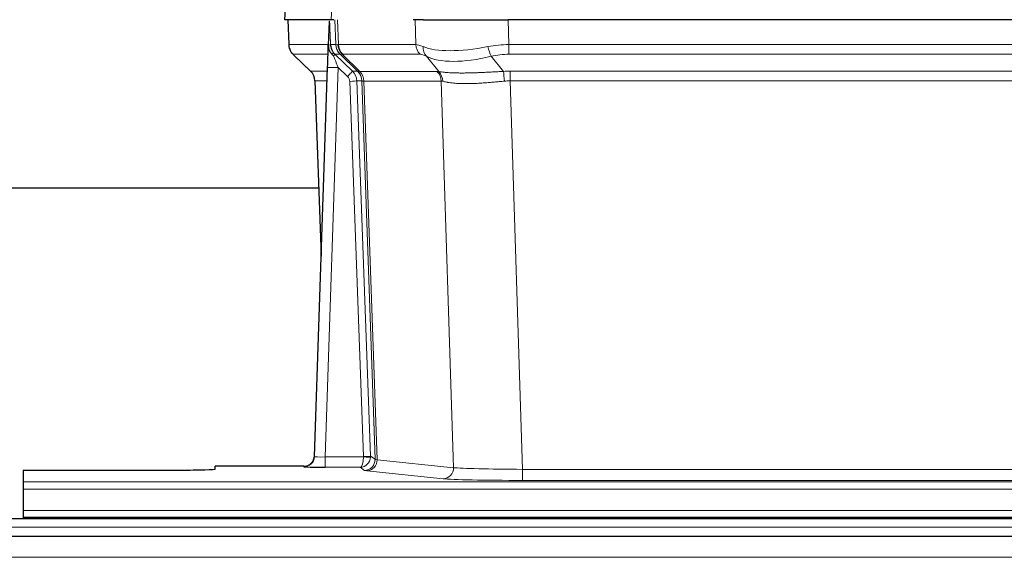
# Model space of a CAD drawing. Header units: inches. Extents: x 0 to 20790, y -12 to 14700.
# Tile 68 of 191: x 1877 to 2153, y 11818 to 11969. Entities that reach past the tile are written whole.
import ezdxf

# ---------------------------------------------------------------- set-up
doc = ezdxf.new("R2010")
doc.units = ezdxf.units.IN
doc.layers.add('1', color=7, linetype='Continuous', true_color=0xffffff)

msp = doc.modelspace()

# ---------------------------------------------------------------- linework, layer by layer
at = {"layer": '1', "color": 2, "linetype": 'Continuous', "lineweight": 25}
for p, q in [((1951.389, 11976.132), (1951.008, 11968.972)), ((1964.142, 11968.972), (1951.024, 11968.972)), ((1951.949, 11968.972), (1952.197, 11961.962)), ((1963.562, 11968.542), (1963.335, 11961.811)), ((1964.927, 11968.972), (1964.142, 11968.972)), ((1990.076, 11968.972), (1987.181, 11968.972)), ((1990.076, 11968.972), (2013.935, 11968.972)), ((2229.158, 11968.972), (2013.935, 11968.972)), ((1963.335, 11961.811), (1963.333, 11961.761)), ((1953.61, 11958.957), (1958.399, 11954.399)), ((1965.195, 11959.24), (1970.122, 11954.491)), ((1959.437, 11846.117), (1963.126, 11955.494)), ((1959.558, 11951.743), (1961.338, 11902.469)), ((1960.65, 11921.601), (1848.547, 11921.601)), ((1959.43, 11845.983), (1959.437, 11846.117)), ((1877.546, 11842.272), (1877.546, 11838.998)), ((1877.546, 11842.272), (1921.546, 11842.272)), ((1956.449, 11843.352), (1931.546, 11843.352)), ((1931.546, 11842.534), (1931.546, 11843.352)), ((1877.546, 11838.998), (1877.546, 11836.929)), ((1877.546, 11836.929), (1877.546, 11830.903)), ((1877.546, 11830.903), (1877.546, 11828.972)), ((2365.047, 11828.577), (1639.047, 11828.577)), ((1877.546, 11828.972), (1877.546, 11828.577)), ((1877.546, 11828.972), (2365.546, 11828.972)), ((2365.047, 11823.577), (1639.047, 11823.577))]:
    msp.add_line(p, q, dxfattribs=at)
at = {"layer": '1', "color": 110, "linetype": 'Continuous', "lineweight": 13}
for p, q in [((1951.405, 11976.129), (1951.024, 11968.972)), ((1964.142, 11968.972), (1964.516, 11976.129)), ((1951.965, 11968.972), (1952.213, 11961.978)), ((1965.411, 11961.978), (1965.168, 11968.972)), ((1965.953, 11968.972), (1966.196, 11961.978)), ((1987.944, 11961.978), (1987.753, 11968.972)), ((2013.935, 11968.972), (2014.126, 11961.978)), ((1952.213, 11961.978), (1963.341, 11961.978)), ((1963.95, 11961.978), (1965.411, 11961.978)), ((1966.196, 11961.978), (1987.944, 11961.978)), ((2014.126, 11961.978), (2228.967, 11961.978)), ((2014.126, 11959.24), (2014.126, 11961.978)), ((1963.251, 11959.24), (1953.431, 11959.24)), ((1953.526, 11959.049), (1958.339, 11954.467)), ((1966.629, 11959.24), (1965.195, 11959.24)), ((1971.559, 11954.485), (1966.667, 11959.229)), ((1967.213, 11959.229), (1972.159, 11954.432)), ((1989.126, 11959.24), (1967.379, 11959.24)), ((1994.396, 11954.364), (1990.903, 11958.682)), ((2009.102, 11958.682), (2012.555, 11954.414)), ((2228.967, 11959.24), (2014.126, 11959.24)), ((1966.124, 11955.498), (1962.43, 11845.956)), ((1968.733, 11952.982), (1966.124, 11955.498)), ((1958.352, 11954.491), (1963.092, 11954.491)), ((1970.122, 11954.491), (1971.534, 11954.491)), ((1972.159, 11954.432), (1993.893, 11954.432)), ((2014.468, 11951.752), (2014.468, 11954.49)), ((2014.468, 11954.49), (2228.625, 11954.49)), ((1963, 11951.756), (1959.57, 11951.756)), ((1959.57, 11951.756), (1961.343, 11902.643)), ((1973.236, 11846.052), (1969.345, 11951.615)), ((1971.342, 11951.756), (1975.234, 11846.193)), ((1972.752, 11951.756), (1971.342, 11951.756)), ((1976.462, 11845.296), (1972.752, 11951.756)), ((1973.335, 11951.712), (1977.048, 11845.182)), ((1995.075, 11951.712), (1973.341, 11951.712)), ((1998.533, 11842.935), (1995.075, 11951.712)), ((2228.625, 11951.752), (2014.468, 11951.752)), ((2014.468, 11951.752), (2017.941, 11842.466)), ((1962.43, 11845.956), (1973.235, 11845.956)), ((1962.43, 11845.956), (1962.43, 11843.062)), ((1975.234, 11846.193), (1976.462, 11845.296)), ((1977.048, 11845.182), (1998.533, 11842.935)), ((1956.439, 11843.219), (1956.449, 11843.352)), ((1962.43, 11843.062), (1972.272, 11843.062)), ((1973.466, 11842.19), (1972.272, 11843.062)), ((1995.624, 11839.819), (1974.139, 11842.066)), ((2017.941, 11842.466), (2017.941, 11839.363)), ((2017.941, 11842.466), (2225.151, 11842.466)), ((2225.151, 11839.363), (2017.941, 11839.363)), ((1877.546, 11838.998), (2365.546, 11838.998)), ((1877.546, 11836.929), (2365.546, 11836.929)), ((1877.546, 11830.903), (2365.546, 11830.903)), ((2365.047, 11826.213), (1639.047, 11826.213)), ((2365.047, 11817.72), (1639.047, 11817.72))]:
    msp.add_line(p, q, dxfattribs=at)
for centre, major_axis, ratio, start_param, end_param in [((1956.208, 11962.118), (0, 4), 0.9993908, 1.6057029, 2.3736478), ((1961.952, 11961.908), (-1.999, -0.077), 0.1036431, 2.3309857, 3.1065184), ((1969.406, 11962.118), (0, 4), 0.9993908, 1.6057029, 2.3736478), ((1993.206, 11939.118), (-27.808, 22.856), 0.0163197, 6.2307106, 6.2626907), ((1992.055, 11972.207), (26.658, 10.191), 0.0473724, 3.1922144, 3.3375655), ((1969.444, 11962.106), (1.703, 3.619), 0.9971774, 2.0444506, 2.8128075), ((1993.206, 11939.118), (-27.661, 22.629), 0.1172121, 6.1415193, 6.1734995), ((1969.909, 11962.106), (-0.603, 3.954), 0.9772749, 1.4578558, 2.2262127), ((1970.075, 11962.118), (0, 4), 0.9702957, 1.6057029, 2.3736478), ((1991.822, 11962.118), (0, 4), 0.9702957, 1.6057029, 2.3736478), ((2014.775, 11939.118), (-27.492, 22.639), 0.1155218, 5.9182109, 6.1390417), ((1993.599, 11961.559), (1.736, 3.604), 0.8689501, 2.008197, 2.795133), ((2013.872, 11972.207), (26.677, 8.186), 0.3267204, 3.5164364, 4.4002733), ((2014.775, 11939.118), (-26.983, 1.545), 0.8452785, 4.7847941, 5.0056249), ((2009.102, 11961.559), (-0.881, 3.902), 0.2224052, 1.5615969, 2.3485329), ((1977.246, 11936.24), (-23.826, 22.997), 0.016839, 6.265741, 6.3949638), ((1963.22, 11958.456), (-1.583, -1.222), 0.0276319, 2.3426468, 3.1139303), ((1963.806, 11957.802), (-1.388, -1.44), 0.0242285, 2.3413968, 3.1173399), ((1966.124, 11955.568), (-1.856, 4.567), 0.0053314, 0.7881854, 1.5839148), ((1967.971, 11962.118), (-3.533, 1.889), 0.9978057, 1.1483085, 1.2948088), ((1990.429, 11936.24), (-23.81, 22.996), 0.0168486, 6.2337622, 6.2657424), ((1992.055, 11972.207), (25.449, 12.923), 0.0600246, 3.1865743, 3.3319254), ((1990.51, 11936.24), (-23.636, 22.829), 0.1185161, 6.161087, 6.1930671), ((2012.079, 11936.24), (-23.46, 22.829), 0.1194803, 5.9401815, 6.1610123), ((2013.872, 11972.207), (25.873, 10.634), 0.4068526, 3.4799804, 4.3638173), ((2014.775, 11936.24), (-16.721, 16.271), 0.9721633, 5.4982631, 5.7190939), ((1966.124, 11955.393), (2.998, -0.101), 0.0348797, 1.5719726, 3.1427689), ((1983.22, 11930.473), (-24.879, 24.014), 0.016827, 6.2657537, 6.3097783), ((1955.575, 11951.613), (0, -4), 0.9993908, 1.606401, 2.3736478), ((1968.733, 11953.052), (-1.388, -1.44), 0.0242285, 1.5456675, 3.1173399), ((1967.345, 11951.544), (-1.703, 1.052), 0.998638, 3.7311374, 4.4983841), ((1967.345, 11951.613), (-2.83, 2.828), 0.9993905, 3.9625957, 4.7298424), ((1996.371, 11930.473), (-24.848, 24.014), 0.0168509, 6.2432976, 6.2657509), ((1968.757, 11951.613), (0, -4), 0.9993908, 1.606401, 2.3736478), ((1968.782, 11951.607), (-1.442, -3.731), 0.998056, 1.9750302, 2.7420583), ((1969.457, 11951.555), (-0.019, -4), 0.9702844, 1.6145674, 2.378208), ((1969.463, 11951.555), (0, -4), 0.9702957, 1.6100662, 2.3736478), ((1991.197, 11951.555), (0, -4), 0.9702957, 1.6100662, 2.3736478), ((2017.959, 11930.323), (-24.592, 23.931), 0.1189226, 6.0865623, 6.1615802), ((1991.7, 11951.487), (-0.926, -3.891), 0.9457602, 1.8333412, 2.5978993), ((2015.257, 11930.49), (-17.528, 16.98), 0.9676454, 5.4983404, 5.578188), ((2012.555, 11951.536), (0.32, -3.987), 0.0824896, 1.6016287, 2.3703401), ((1969.345, 11951.685), (-1.999, -0.074), 0.0348758, 1.5695108, 3.106687), ((1993.594, 11927.596), (-20.849, 24.157), 0.0182435, 6.2485255, 6.2709786), ((2015.263, 11927.446), (-20.559, 24.143), 0.1188179, 6.1116391, 6.1866571), ((2015.257, 11927.613), (-2.819, 24.028), 0.8253154, 6.1813941, 6.2612416), ((1956.439, 11846.218), (-2.991, 0.235), 0.9996552, 1.6492063, 3.1415821), ((1962.442, 11846.218), (3.005, 0.103), 0.0869619, 3.134501, 4.7052973), ((1972.272, 11846.061), (0.028, 3), 0.3214645, 3.1707908, 4.6805006), ((1972.272, 11846.061), (0.98, 2.84), 0.9849493, 3.4786225, 4.9883323), ((1972.236, 11846.017), (-0.606, 0.798), 0.9977278, 4.003291, 4.0990564), ((1973.235, 11846.026), (1.997, -0.118), 0.0348391, 4.7144422, 6.2458161), ((1973.236, 11846.122), (1.999, 0.074), 0.0348758, 4.7111034, 6.2482796), ((1973.466, 11845.189), (-1.769, -2.423), 0.9990158, 0.6312732, 2.2367485), ((1974.139, 11845.064), (-0.312, -2.984), 0.969741, 0.1074293, 1.71115), ((1972.236, 11846.087), (-0.383, 2.976), 0.9995818, 4.5239897, 4.6197551), ((1996.465, 11845.211), (-20.016, 0.105), 0.0266879, 0.0359631, 0.2452873), ((1996.465, 11842.212), (-23.014, 0), 0.0261612, 0.0358052, 0.2451294), ((1995.624, 11842.818), (-0.312, -2.984), 0.969741, 0.1074293, 1.71115), ((2017.948, 11842.964), (-20.013, 0.095), 0.0248544, 0.2452138, 1.5705958), ((2017.948, 11839.965), (23.012, 0), 0.0261647, 3.3867297, 4.7121117)]:
    msp.add_ellipse(centre, major_axis=major_axis, ratio=ratio, start_param=start_param, end_param=end_param, dxfattribs=at)
at = {"layer": '1', "color": 2, "linetype": 'Continuous', "lineweight": 25}
for centre, major_axis, ratio, start_param, end_param in [((1963.126, 11955.669), (0.227, 6.726), 0.0008736, 4.686473, 5.8457525), ((1955.562, 11951.59), (3.886, 0.947), 0.998973, 6.0801535, 6.8477658), ((1980.443, 11927.596), (-20.882, 24.158), 0.0154016, 6.2674704, 6.3114951), ((1956.45, 11846.355), (0.15, 3), 0.998739, 3.1914798, 4.7286497), ((1921.546, 11842.534), (-10, 0), 0.0261859, 1.5707963, 3.1415927), ((1962.442, 11843.219), (6.003, 0), 0.0262109, 3.1395311, 4.7103274)]:
    msp.add_ellipse(centre, major_axis=major_axis, ratio=ratio, start_param=start_param, end_param=end_param, dxfattribs=at)
msp.add_open_spline([(1963.562, 11968.542), (1963.6, 11968.545), (1963.658, 11968.552), (1963.682, 11968.56), (1963.686, 11968.564)], degree=3, dxfattribs=at)
at = {"layer": '1', "color": 110, "linetype": 'Continuous', "lineweight": 13}
for points, knots in [([(1963.686, 11968.564), (1963.692, 11968.429), (1963.698, 11968.293), (1963.709, 11968.022), (1963.715, 11967.886), (1963.732, 11967.477), (1963.743, 11967.204), (1963.765, 11966.657), (1963.777, 11966.383), (1963.799, 11965.835), (1963.81, 11965.56), (1963.831, 11965.01), (1963.842, 11964.735), (1963.864, 11964.184), (1963.875, 11963.909), (1963.907, 11963.082), (1963.929, 11962.53), (1963.95, 11961.978)], [0, 0, 0, 0, 0.0625, 0.0625, 0.125, 0.125, 0.25, 0.25, 0.375, 0.375, 0.5, 0.5, 0.625, 0.625, 0.75, 0.75, 1, 1, 1, 1]), ([(1994.396, 11954.364), (1994.542, 11954.344), (1994.706, 11954.322), (1995.071, 11954.275), (1995.271, 11954.251), (1995.546, 11954.221), (1995.602, 11954.215), (1995.716, 11954.203), (1995.774, 11954.197), (1995.952, 11954.179), (1996.074, 11954.168), (1996.454, 11954.134), (1996.723, 11954.112), (1997.294, 11954.073), (1997.595, 11954.055), (1998.23, 11954.024), (1998.563, 11954.01), (1999.088, 11953.994), (1999.267, 11953.989), (1999.541, 11953.983), (1999.634, 11953.981), (1999.774, 11953.979), (1999.822, 11953.978), (1999.916, 11953.977), (2000.343, 11953.971), (2000.785, 11953.968), (2001.591, 11953.97), (2002.42, 11953.978), (2003.293, 11953.998), (2004.187, 11954.023), (2004.645, 11954.039), (2005.232, 11954.061), (2005.35, 11954.066), (2005.587, 11954.075), (2005.707, 11954.08), (2006.066, 11954.095), (2006.306, 11954.106), (2007.031, 11954.139), (2007.519, 11954.162), (2008.503, 11954.212), (2008.999, 11954.237), (2010.001, 11954.289), (2010.505, 11954.315), (2011.524, 11954.366), (2012.037, 11954.391), (2012.555, 11954.414)], [0, 0, 0, 0, 0.0625, 0.0625, 0.125, 0.125, 0.140625, 0.140625, 0.15625, 0.15625, 0.1875, 0.1875, 0.25, 0.25, 0.3125, 0.3125, 0.375, 0.375, 0.40625, 0.40625, 0.421875, 0.421875, 0.4296875, 0.4296875, 0.4375, 0.5, 0.5, 0.5625, 0.625, 0.625, 0.6875, 0.6875, 0.703125, 0.703125, 0.71875, 0.71875, 0.75, 0.75, 0.8125, 0.8125, 0.875, 0.875, 0.9375, 0.9375, 1, 1, 1, 1]), ([(1973.335, 11951.712), (1973.184, 11951.711), (1973.062, 11951.714), (1972.874, 11951.727), (1972.809, 11951.737), (1972.773, 11951.752)], [0, 0, 0, 0, 0.5, 0.5, 1, 1, 1, 1]), ([(2012.874, 11951.685), (2012.385, 11951.641), (2011.901, 11951.596), (2010.941, 11951.507), (2010.466, 11951.463), (2009.524, 11951.378), (2009.057, 11951.336), (2008.132, 11951.259), (2007.673, 11951.222), (2006.992, 11951.172), (2006.766, 11951.156), (2006.428, 11951.134), (2006.316, 11951.126), (2006.093, 11951.112), (2005.982, 11951.105), (2005.43, 11951.072), (2004.999, 11951.05), (2004.155, 11951.013), (2003.331, 11950.985), (2002.545, 11950.975), (2001.779, 11950.974), (2001.405, 11950.978), (2000.996, 11950.987), (2000.951, 11950.988), (2000.86, 11950.99), (2000.815, 11950.992), (2000.681, 11950.996), (2000.415, 11951.005), (2000.157, 11951.016), (1999.652, 11951.041), (1999.33, 11951.062), (1998.714, 11951.112), (1998.419, 11951.141), (1997.859, 11951.204), (1997.593, 11951.239), (1997.215, 11951.295), (1997.092, 11951.314), (1996.914, 11951.344), (1996.855, 11951.354), (1996.74, 11951.375), (1996.684, 11951.385), (1996.406, 11951.437), (1996.201, 11951.48), (1995.823, 11951.566), (1995.65, 11951.609), (1995.495, 11951.651)], [0, 0, 0, 0, 0.0625, 0.0625, 0.125, 0.125, 0.1875, 0.1875, 0.25, 0.25, 0.28125, 0.28125, 0.296875, 0.296875, 0.3125, 0.3125, 0.375, 0.375, 0.4375, 0.5, 0.5, 0.5625, 0.5625, 0.5703125, 0.5703125, 0.578125, 0.578125, 0.59375, 0.625, 0.625, 0.6875, 0.6875, 0.75, 0.75, 0.8125, 0.8125, 0.84375, 0.84375, 0.859375, 0.859375, 0.875, 0.875, 0.9375, 0.9375, 1, 1, 1, 1])]:
    msp.add_open_spline(points, degree=3, knots=knots, dxfattribs=at)
at = {"layer": '1', "color": 2, "linetype": 'Continuous', "lineweight": 25}
for points, knots in [([(1952.21, 11961.926), (1952.207, 11961.894), (1952.185, 11961.566), (1952.333, 11961.003), (1952.574, 11960.36), (1952.817, 11959.933), (1952.989, 11959.679), (1953.088, 11959.543), (1953.129, 11959.492)], [0, 0, 0, 0, 0.0267984, 0.2769207, 0.4859555, 0.6569382, 0.8419831, 1, 1, 1, 1]), ([(1963.333, 11961.761), (1963.329, 11961.641), (1963.332, 11961.403), (1963.357, 11961.17), (1963.385, 11960.996), (1963.396, 11960.939), (1963.415, 11960.853), (1963.421, 11960.825), (1963.435, 11960.768), (1963.443, 11960.74), (1963.481, 11960.6), (1963.518, 11960.491), (1963.604, 11960.281), (1963.653, 11960.18), (1963.722, 11960.056), (1963.736, 11960.032), (1963.766, 11959.983), (1963.781, 11959.959), (1963.827, 11959.888), (1963.859, 11959.841), (1963.926, 11959.75), (1963.961, 11959.706), (1964.034, 11959.619), (1964.071, 11959.577), (1964.129, 11959.514), (1964.149, 11959.493), (1964.188, 11959.451), (1964.208, 11959.431), (1964.248, 11959.389), (1964.269, 11959.367), (1964.309, 11959.324), (1964.329, 11959.301), (1964.348, 11959.277)], [0, 0, 0, 0, 0.125, 0.25, 0.25, 0.3125, 0.3125, 0.34375, 0.34375, 0.375, 0.375, 0.5, 0.5, 0.625, 0.625, 0.65625, 0.65625, 0.6875, 0.6875, 0.75, 0.75, 0.8125, 0.8125, 0.875, 0.875, 0.90625, 0.90625, 0.9375, 0.9375, 0.96875, 0.96875, 1, 1, 1, 1]), ([(1963.95, 11961.978), (1963.952, 11961.924), (1963.955, 11961.87), (1963.964, 11961.764), (1963.97, 11961.711), (1963.989, 11961.555), (1964.006, 11961.453), (1964.048, 11961.252), (1964.072, 11961.154), (1964.128, 11960.959), (1964.16, 11960.863), (1964.213, 11960.72), (1964.232, 11960.673), (1964.271, 11960.578), (1964.292, 11960.531), (1964.356, 11960.391), (1964.403, 11960.299), (1964.503, 11960.118), (1964.557, 11960.028), (1964.674, 11959.851), (1964.736, 11959.764), (1964.803, 11959.677)], [0, 0, 0, 0, 0.0625, 0.0625, 0.125, 0.125, 0.25, 0.25, 0.375, 0.375, 0.5, 0.5, 0.5625, 0.5625, 0.625, 0.625, 0.75, 0.75, 0.875, 0.875, 1, 1, 1, 1]), ([(1964.348, 11959.277), (1964.418, 11959.19), (1964.491, 11959.106), (1964.604, 11958.982), (1964.642, 11958.941), (1964.719, 11958.86), (1964.758, 11958.82), (1964.798, 11958.781)], [0, 0, 0, 0, 0.5, 0.5, 0.75, 0.75, 1, 1, 1, 1])]:
    msp.add_open_spline(points, degree=3, knots=knots, dxfattribs=at)
at = {"layer": '1', "color": 110, "linetype": 'Continuous', "lineweight": 13}
msp.add_open_spline([(1971.559, 11954.485), (1971.594, 11954.473), (1971.728, 11954.452), (1971.99, 11954.438), (1972.154, 11954.432)], degree=3, dxfattribs=at)
for points, weights in [([(1972.154, 11954.432), (1972.156, 11954.432), (1972.159, 11954.432)], [0.4999999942, 0.5000000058, 0.4999999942]), ([(1973.341, 11951.712), (1973.338, 11951.712), (1973.335, 11951.712)], [0.500000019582, 0.499999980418, 0.500000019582])]:
    msp.add_rational_spline(points, weights, degree=2, dxfattribs=at)

doc.saveas('drawing.dxf')
